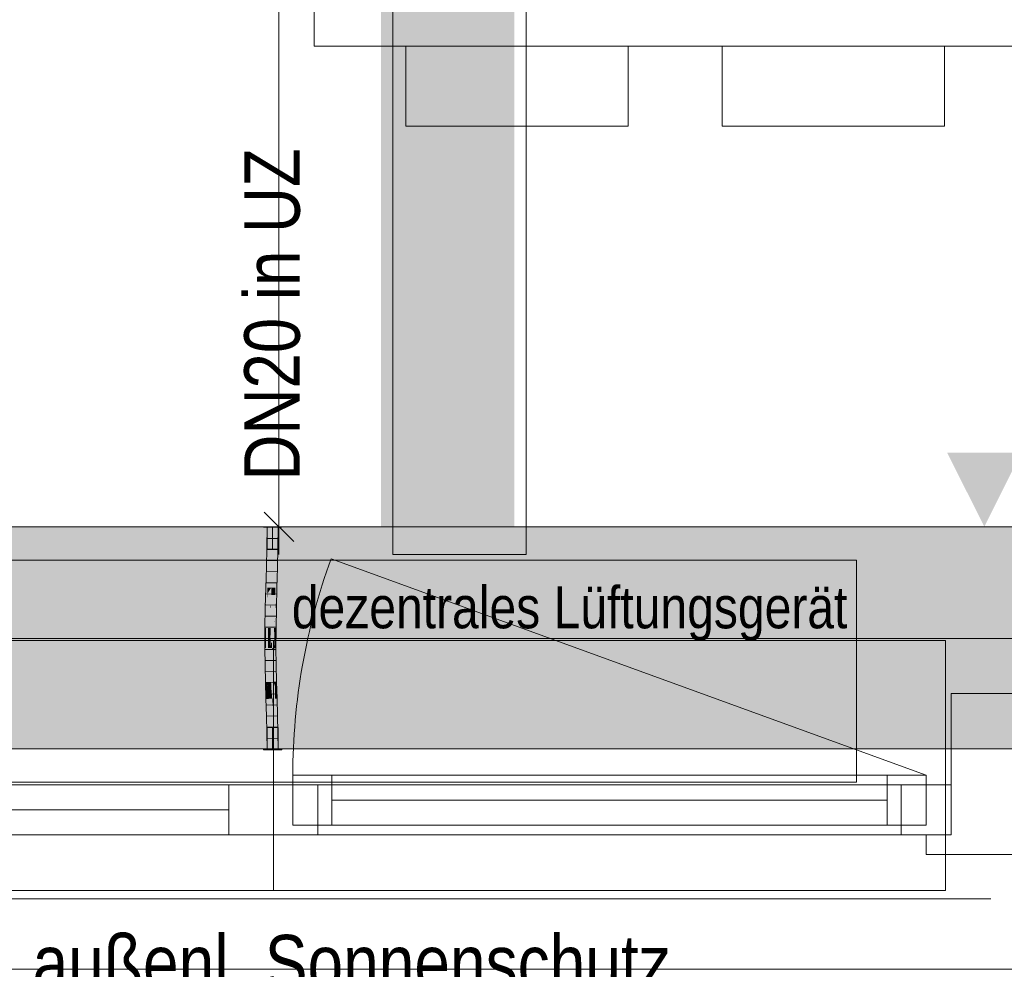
# Model space of a CAD drawing. Extents: x -620 to 3480, y 62 to 1102.
# Tile 47 of 256: x -135 to -99, y 589 to 623. Entities that reach past the tile are written whole.
import ezdxf
from ezdxf.lldxf.tags import DXFTag

# ---------------------------------------------------------------- set-up
doc = ezdxf.new("R2010")
doc.units = 0
doc.layers.get('0').update_dxf_attribs({"lineweight": 13})
for name, color, linetype, lineweight, true_color in [('00_Beschriftung UZ', 3, 'Continuous', 13, 0x00ff00), ('30 -33 Aussenwände- 7 Fassade_ Elemente', 7, 'Continuous', 9, 0x00aacc), ('30 -35 Decken- 1 Konstruktion-Träger- Stahlbeton', 7, 'grob-A06G9SLJ8I', 13, 0x33aa00), ('60- 61 allgemeine Ausstattung- 1 Möbel', 7, 'Continuous', 9, 0x00cccc), ('70 -72 Beschriftung- 1 Beschriftung allgemein', 7, 'Continuous', 9, 0xff6633), ('70 -76 Bemaßung- 2 Allgemein', 9, 'Continuous', 5, 0x808080), ('E_Leerrohr 20', 7, 'Continuous', 13, 0xcc0099), ('E_Leerrohr 20-Shading', 7, 'Continuous', 13, 0xcc0099), ('iwb_Schraffur_Unterzug', 7, 'Continuous', 5, 0xffffcc)]:
    doc.layers.add(name, color=color, linetype=linetype, lineweight=lineweight, true_color=true_color)
for name, color, linetype, lineweight in [('30 -35 Decken- 1 Konstruktion-Träger- Stahl Hohlprofil', 7, 'grob-A06G9SLJ8I', 9), ('70 -71 Achsen- 1 Gebäudeachsen', 7, 'STRICHPUNKT2-A06G9SLK8I', 18), ('Detailelementbeschriftung', 7, 'Continuous', 9)]:
    doc.layers.add(name, color=color, linetype=linetype, lineweight=lineweight)
doc.styles.get("Standard").update_dxf_attribs({"font": 'ARIALN.TTF'})
tags = doc.linetypes.add('grob-A06G9SLJ8I', pattern=[14, 3, -8, 3]).pattern_tags.tags
tags[8:9] = [DXFTag(74, 4), DXFTag(75, 0), DXFTag(340, '0'), DXFTag(46, 0.0), DXFTag(50, 0.0), DXFTag(44, 0.0), DXFTag(45, 0.0)]
tags[6:7] = [DXFTag(74, 4), DXFTag(75, 0), DXFTag(340, '0'), DXFTag(46, 0.0), DXFTag(50, 0.0), DXFTag(44, 0.0), DXFTag(45, 0.0)]
tags[4:5] = [DXFTag(74, 4), DXFTag(75, 0), DXFTag(340, '0'), DXFTag(46, 0.0), DXFTag(50, 0.0), DXFTag(44, 0.0), DXFTag(45, 0.0)]
tags = doc.linetypes.add('STRICHPUNKT2', pattern=[12.7, 6.35, -3.175, 0, -3.175]).pattern_tags.tags
tags[10:11] = [DXFTag(74, 4), DXFTag(75, 0), DXFTag(340, '0'), DXFTag(46, 0.0), DXFTag(50, 0.0), DXFTag(44, 0.0), DXFTag(45, 0.0)]
tags[8:9] = [DXFTag(74, 4), DXFTag(75, 0), DXFTag(340, '0'), DXFTag(46, 0.0), DXFTag(50, 0.0), DXFTag(44, 0.0), DXFTag(45, 0.0)]
tags[6:7] = [DXFTag(74, 4), DXFTag(75, 0), DXFTag(340, '0'), DXFTag(46, 0.0), DXFTag(50, 0.0), DXFTag(44, 0.0), DXFTag(45, 0.0)]
tags[4:5] = [DXFTag(74, 4), DXFTag(75, 0), DXFTag(340, '0'), DXFTag(46, 0.0), DXFTag(50, 0.0), DXFTag(44, 0.0), DXFTag(45, 0.0)]
tags = doc.linetypes.add('STRICHPUNKT2-A06G9SLK8I', pattern=[12.7, 6.35, -3.175, 0, -3.175]).pattern_tags.tags
tags[10:11] = [DXFTag(74, 4), DXFTag(75, 0), DXFTag(340, '0'), DXFTag(46, 0.0), DXFTag(50, 0.0), DXFTag(44, 0.0), DXFTag(45, 0.0)]
tags[8:9] = [DXFTag(74, 4), DXFTag(75, 0), DXFTag(340, '0'), DXFTag(46, 0.0), DXFTag(50, 0.0), DXFTag(44, 0.0), DXFTag(45, 0.0)]
tags[6:7] = [DXFTag(74, 4), DXFTag(75, 0), DXFTag(340, '0'), DXFTag(46, 0.0), DXFTag(50, 0.0), DXFTag(44, 0.0), DXFTag(45, 0.0)]
tags[4:5] = [DXFTag(74, 4), DXFTag(75, 0), DXFTag(340, '0'), DXFTag(46, 0.0), DXFTag(50, 0.0), DXFTag(44, 0.0), DXFTag(45, 0.0)]

# ---------------------------------------------------------------- blocks, each defined once
blk = doc.blocks.new('Shading-A06G9SJ98I', base_point=(-125.595, 601.98))
at = {"layer": 'E_Leerrohr 20-Shading', "color": 223, "true_color": 0xc67fb4}
for points in [[(-125.876, 604.884), (-125.934, 604.884), (-125.882, 604.161), (-125.941, 604.162)], [(-125.534, 604.884), (-125.593, 604.884), (-125.545, 604.156), (-125.599, 604.157)], [(-125.541, 604.156), (-125.534, 604.884), (-125.545, 604.156)], [(-125.882, 604.161), (-125.941, 604.162), (-125.899, 603.437), (-125.956, 603.439)], [(-125.897, 603.437), (-125.882, 604.161), (-125.899, 603.437)], [(-125.587, 604.156), (-125.599, 604.157), (-125.607, 603.43), (-125.615, 603.43)], [(-125.571, 603.429), (-125.545, 604.156), (-125.607, 603.43), (-125.587, 604.156)], [(-125.556, 603.429), (-125.541, 604.156), (-125.571, 603.429), (-125.545, 604.156)], [(-125.899, 603.437), (-125.956, 603.439), (-125.922, 602.713), (-125.976, 602.714)], [(-125.922, 602.713), (-125.918, 602.713), (-125.899, 603.437), (-125.897, 603.437)], [(-125.918, 602.713), (-125.917, 602.713), (-125.897, 603.437)], [(-125.607, 603.43), (-125.615, 603.43), (-125.632, 602.705), (-125.634, 602.705)], [(-125.632, 602.705), (-125.621, 602.705), (-125.607, 603.43), (-125.595, 603.43)], [(-125.621, 602.705), (-125.605, 602.704), (-125.595, 603.43), (-125.571, 603.429)], [(-125.576, 602.704), (-125.556, 603.429), (-125.605, 602.704), (-125.571, 603.429)], [(-125.995, 601.989), (-125.93, 602.438), (-125.976, 602.714), (-125.922, 602.713)], [(-125.945, 601.988), (-125.94, 602.118), (-125.995, 601.989), (-125.93, 602.438)], [(-125.936, 601.987), (-125.923, 602.487), (-125.945, 601.988)], [(-125.93, 602.438), (-125.94, 602.118), (-125.924, 602.477), (-125.926, 602.423)], [(-125.922, 602.713), (-125.93, 602.438), (-125.918, 602.713), (-125.924, 602.477)], [(-125.926, 602.423), (-125.923, 602.487), (-125.924, 602.477)], [(-125.924, 602.477), (-125.923, 602.487), (-125.918, 602.713), (-125.917, 602.713)], [(-125.653, 601.981), (-125.646, 601.981), (-125.641, 602.444), (-125.639, 602.183)], [(-125.641, 602.444), (-125.639, 602.183), (-125.632, 602.705), (-125.621, 602.705)], [(-125.632, 602.705), (-125.634, 602.705), (-125.641, 602.444)], [(-125.639, 602.183), (-125.637, 601.981), (-125.621, 602.705), (-125.605, 602.704)], [(-125.595, 601.98), (-125.576, 602.704), (-125.637, 601.981), (-125.605, 602.704)], [(-125.646, 601.981), (-125.637, 601.981), (-125.639, 602.183)], [(-125.945, 601.988), (-125.995, 601.989), (-125.969, 601.261), (-126.008, 601.262)], [(-125.95, 601.261), (-125.936, 601.987), (-125.969, 601.261), (-125.945, 601.988)], [(-125.664, 601.258), (-125.646, 601.981), (-125.667, 601.258), (-125.651, 601.981)], [(-125.651, 601.981), (-125.653, 601.981), (-125.667, 601.258)], [(-125.661, 601.258), (-125.637, 601.981), (-125.664, 601.258), (-125.646, 601.981)], [(-125.659, 601.258), (-125.637, 601.981), (-125.65, 601.586)], [(-125.659, 601.258), (-125.608, 601.257), (-125.637, 601.981), (-125.595, 601.98)], [(-125.661, 601.258), (-125.659, 601.258), (-125.65, 601.586)], [(-125.971, 600.9), (-125.969, 601.261), (-126.01, 600.901), (-126.008, 601.262)], [(-125.953, 600.534), (-125.95, 601.261), (-125.974, 600.534), (-125.969, 601.261)], [(-125.668, 600.895), (-125.667, 600.895), (-125.667, 601.258), (-125.664, 601.258)], [(-125.667, 600.895), (-125.663, 600.895), (-125.664, 601.258), (-125.661, 601.258)], [(-125.663, 600.895), (-125.61, 600.894), (-125.659, 601.258), (-125.608, 601.257)], [(-125.663, 600.895), (-125.659, 601.258), (-125.663, 600.968)], [(-125.659, 601.258), (-125.661, 601.258), (-125.663, 600.968)], [(-125.974, 600.534), (-125.971, 600.9), (-126.011, 600.534), (-126.01, 600.901)], [(-125.67, 600.535), (-125.668, 600.895), (-125.669, 600.732)], [(-125.67, 600.535), (-125.666, 600.535), (-125.668, 600.895), (-125.663, 600.895)], [(-125.668, 600.895), (-125.668, 600.895), (-125.669, 600.732)], [(-125.666, 600.535), (-125.611, 600.535), (-125.663, 600.895), (-125.61, 600.894)], [(-125.974, 600.534), (-126.011, 600.534), (-125.961, 599.923), (-126.004, 599.923)], [(-125.945, 599.924), (-125.953, 600.534), (-125.961, 599.923), (-125.974, 600.534)], [(-125.653, 599.929), (-125.666, 600.535), (-125.662, 599.929), (-125.668, 600.535)], [(-125.604, 599.93), (-125.611, 600.535), (-125.653, 599.929), (-125.666, 600.535)], [(-125.961, 599.923), (-126.004, 599.923), (-125.935, 599.314), (-125.989, 599.312)], [(-125.93, 599.314), (-125.945, 599.924), (-125.935, 599.314), (-125.961, 599.923)], [(-125.653, 599.929), (-125.662, 599.929), (-125.627, 599.322), (-125.647, 599.322)], [(-125.589, 599.323), (-125.604, 599.93), (-125.627, 599.322), (-125.653, 599.929)], [(-125.989, 599.312), (-125.967, 599.145), (-125.935, 599.314), (-125.927, 599.145)], [(-125.967, 599.145), (-125.989, 599.312), (-125.984, 599.145)], [(-125.923, 599.076), (-125.93, 599.314), (-125.935, 599.314)], [(-125.618, 599.148), (-125.627, 599.322), (-125.642, 599.147), (-125.647, 599.322)], [(-125.584, 599.148), (-125.589, 599.323), (-125.618, 599.148), (-125.627, 599.322)], [(-125.971, 598.703), (-125.912, 598.705), (-125.984, 599.145), (-125.967, 599.145)], [(-125.967, 599.145), (-125.912, 598.705), (-125.927, 599.145), (-125.923, 599.076)], [(-125.596, 598.714), (-125.618, 599.148), (-125.629, 598.713), (-125.642, 599.147)], [(-125.596, 598.714), (-125.571, 598.715), (-125.618, 599.148), (-125.584, 599.148)], [(-125.912, 598.705), (-125.971, 598.703), (-125.894, 598.097), (-125.953, 598.096)], [(-125.596, 598.714), (-125.629, 598.713), (-125.566, 598.105), (-125.612, 598.104)], [(-125.553, 598.106), (-125.571, 598.715), (-125.566, 598.105), (-125.596, 598.714)], [(-125.894, 598.097), (-125.953, 598.096), (-125.882, 597.49), (-125.94, 597.489)], [(-125.881, 597.49), (-125.894, 598.097), (-125.882, 597.49), (-125.894, 598.097)], [(-125.566, 598.105), (-125.612, 598.104), (-125.543, 597.495), (-125.598, 597.494)], [(-125.54, 597.495), (-125.553, 598.106), (-125.543, 597.495), (-125.566, 598.105)], [(-125.882, 597.49), (-125.94, 597.489), (-125.88, 596.884), (-125.934, 596.884)], [(-125.876, 596.884), (-125.881, 597.49), (-125.88, 596.884), (-125.882, 597.49)], [(-125.534, 596.884), (-125.543, 597.495), (-125.593, 596.884), (-125.598, 597.494)], [(-125.534, 596.884), (-125.54, 597.495), (-125.543, 597.495)]]:
    blk.add_solid(points, dxfattribs=at)
at = {"layer": 'E_Leerrohr 20-Shading', "color": 231, "true_color": 0xe17fc9}
for points in [[(-125.769, 604.884), (-125.876, 604.884), (-125.769, 604.159), (-125.882, 604.161)], [(-125.741, 604.159), (-125.734, 604.884), (-125.769, 604.159), (-125.769, 604.884)], [(-125.734, 604.884), (-125.741, 604.159), (-125.736, 604.159)], [(-125.736, 604.159), (-125.73, 604.159), (-125.734, 604.884)], [(-125.73, 604.159), (-125.599, 604.157), (-125.734, 604.884), (-125.593, 604.884)], [(-125.837, 604.16), (-125.882, 604.161), (-125.834, 603.436), (-125.897, 603.437)], [(-125.774, 603.434), (-125.769, 604.159), (-125.834, 603.436), (-125.837, 604.16)], [(-125.756, 603.434), (-125.741, 604.159), (-125.774, 603.434), (-125.769, 604.159)], [(-125.741, 604.159), (-125.756, 603.434), (-125.751, 603.434)], [(-125.741, 603.433), (-125.736, 604.159), (-125.751, 603.434), (-125.741, 604.159)], [(-125.741, 603.433), (-125.719, 603.433), (-125.736, 604.159), (-125.73, 604.159)], [(-125.719, 603.433), (-125.615, 603.43), (-125.73, 604.159), (-125.599, 604.157)], [(-125.834, 603.436), (-125.897, 603.437), (-125.833, 602.711), (-125.917, 602.713)], [(-125.833, 602.711), (-125.789, 602.709), (-125.834, 603.436), (-125.777, 603.434)], [(-125.789, 602.709), (-125.78, 602.709), (-125.777, 603.434), (-125.774, 603.434)], [(-125.776, 602.709), (-125.756, 603.434), (-125.78, 602.709), (-125.774, 603.434)], [(-125.751, 603.434), (-125.756, 603.434), (-125.764, 602.709), (-125.776, 602.709)], [(-125.746, 602.708), (-125.741, 603.433), (-125.764, 602.709), (-125.751, 603.434)], [(-125.746, 602.708), (-125.705, 602.707), (-125.741, 603.433), (-125.719, 603.433)], [(-125.705, 602.707), (-125.634, 602.705), (-125.719, 603.433), (-125.615, 603.43)], [(-125.923, 602.487), (-125.936, 601.987), (-125.914, 601.987)], [(-125.917, 602.713), (-125.923, 602.487), (-125.833, 602.711), (-125.833, 602.628)], [(-125.833, 602.628), (-125.923, 602.487), (-125.832, 602.129)], [(-125.914, 601.987), (-125.831, 601.985), (-125.923, 602.487), (-125.832, 602.129)], [(-125.833, 602.711), (-125.833, 602.628), (-125.789, 602.709), (-125.789, 602.695)], [(-125.789, 602.695), (-125.833, 602.628), (-125.8, 602.003), (-125.832, 602.129)], [(-125.795, 601.984), (-125.78, 602.709), (-125.8, 602.003), (-125.789, 602.695)], [(-125.78, 602.709), (-125.795, 601.984), (-125.783, 602.445)], [(-125.783, 602.445), (-125.795, 601.984), (-125.78, 602.445), (-125.791, 601.984)], [(-125.791, 601.984), (-125.777, 601.984), (-125.78, 602.445), (-125.769, 602.445)], [(-125.789, 602.695), (-125.78, 602.709), (-125.789, 602.709)], [(-125.783, 602.445), (-125.776, 602.709), (-125.78, 602.709)], [(-125.783, 602.445), (-125.769, 602.445), (-125.776, 602.709), (-125.764, 602.709)], [(-125.777, 601.984), (-125.752, 601.983), (-125.769, 602.445), (-125.749, 602.445)], [(-125.769, 602.445), (-125.749, 602.445), (-125.764, 602.709), (-125.746, 602.708)], [(-125.749, 602.445), (-125.752, 601.983), (-125.7, 602.444), (-125.692, 601.982)], [(-125.746, 602.708), (-125.749, 602.445), (-125.705, 602.707), (-125.7, 602.444)], [(-125.705, 602.707), (-125.7, 602.444), (-125.634, 602.705), (-125.641, 602.444)], [(-125.7, 602.444), (-125.692, 601.982), (-125.641, 602.444), (-125.653, 601.981)], [(-125.832, 602.129), (-125.831, 601.985), (-125.8, 602.003), (-125.8, 601.984)], [(-125.914, 601.987), (-125.936, 601.987), (-125.904, 601.261), (-125.95, 601.261)], [(-125.904, 601.261), (-125.827, 601.26), (-125.914, 601.987), (-125.831, 601.985)], [(-125.831, 601.985), (-125.827, 601.26), (-125.8, 601.984), (-125.808, 601.259)], [(-125.808, 601.259), (-125.795, 601.984), (-125.8, 601.984)], [(-125.791, 601.984), (-125.795, 601.984), (-125.805, 601.259), (-125.808, 601.259)], [(-125.787, 601.259), (-125.777, 601.984), (-125.805, 601.259), (-125.791, 601.984)], [(-125.8, 601.984), (-125.795, 601.984), (-125.8, 602.003)], [(-125.756, 601.259), (-125.752, 601.983), (-125.787, 601.259), (-125.777, 601.984)], [(-125.756, 601.259), (-125.682, 601.258), (-125.752, 601.983), (-125.692, 601.982)], [(-125.692, 601.982), (-125.682, 601.258), (-125.654, 601.981), (-125.675, 601.258)], [(-125.675, 601.258), (-125.667, 601.258), (-125.654, 601.981), (-125.653, 601.981)], [(-125.904, 601.261), (-125.95, 601.261), (-125.902, 600.534), (-125.953, 600.534)], [(-125.904, 601.261), (-125.903, 600.899), (-125.827, 601.26), (-125.823, 600.898)], [(-125.827, 601.26), (-125.823, 600.898), (-125.808, 601.259), (-125.81, 600.898)], [(-125.792, 600.535), (-125.787, 601.259), (-125.81, 600.898), (-125.805, 601.259)], [(-125.805, 601.259), (-125.808, 601.259), (-125.81, 600.898)], [(-125.757, 600.732), (-125.756, 601.259), (-125.79, 600.731), (-125.787, 601.259)], [(-125.756, 601.259), (-125.757, 600.535), (-125.68, 600.639), (-125.683, 600.535)], [(-125.756, 601.259), (-125.68, 600.639), (-125.682, 601.258)], [(-125.675, 601.258), (-125.682, 601.258), (-125.678, 601.154)], [(-125.678, 601.154), (-125.682, 601.258), (-125.682, 601.052)], [(-125.668, 600.895), (-125.678, 601.154), (-125.68, 600.535), (-125.682, 601.052)], [(-125.667, 601.258), (-125.675, 601.258), (-125.668, 600.895), (-125.678, 601.154)], [(-125.903, 600.899), (-125.902, 600.534), (-125.823, 600.898), (-125.818, 600.535)], [(-125.819, 600.898), (-125.823, 600.898), (-125.815, 600.535), (-125.818, 600.535)], [(-125.81, 600.898), (-125.819, 600.898), (-125.811, 600.535), (-125.815, 600.535)], [(-125.792, 600.535), (-125.81, 600.898), (-125.811, 600.535)], [(-125.792, 600.535), (-125.757, 600.535), (-125.79, 600.731), (-125.757, 600.732)], [(-125.683, 600.535), (-125.68, 600.535), (-125.68, 600.639)], [(-125.668, 600.895), (-125.68, 600.535), (-125.677, 600.535)], [(-125.672, 600.732), (-125.677, 600.535), (-125.669, 600.732), (-125.67, 600.535)], [(-125.668, 600.895), (-125.672, 600.732), (-125.669, 600.732)], [(-125.902, 600.534), (-125.953, 600.534), (-125.907, 599.924), (-125.945, 599.924)], [(-125.907, 599.924), (-125.805, 599.926), (-125.902, 600.534), (-125.818, 600.535)], [(-125.818, 600.535), (-125.805, 599.926), (-125.815, 600.535), (-125.804, 599.926)], [(-125.804, 599.926), (-125.811, 600.535), (-125.815, 600.535)], [(-125.792, 600.535), (-125.811, 600.535), (-125.79, 599.927), (-125.804, 599.926)], [(-125.755, 599.927), (-125.757, 600.535), (-125.79, 599.927), (-125.792, 600.535)], [(-125.683, 600.535), (-125.757, 600.535), (-125.686, 600.407)], [(-125.686, 600.407), (-125.757, 600.535), (-125.698, 599.928), (-125.755, 599.927)], [(-125.681, 600.399), (-125.686, 600.407), (-125.694, 599.928), (-125.698, 599.928)], [(-125.694, 599.928), (-125.685, 599.928), (-125.681, 600.399)], [(-125.68, 600.535), (-125.683, 600.535), (-125.681, 600.399), (-125.686, 600.407)], [(-125.67, 600.535), (-125.681, 600.399), (-125.675, 599.929), (-125.685, 599.928)], [(-125.68, 600.535), (-125.681, 600.399), (-125.677, 600.535)], [(-125.681, 600.399), (-125.67, 600.535), (-125.677, 600.535)], [(-125.67, 600.535), (-125.675, 599.929), (-125.662, 599.929)], [(-125.907, 599.924), (-125.945, 599.924), (-125.918, 599.314), (-125.93, 599.314)], [(-125.918, 599.314), (-125.789, 599.318), (-125.907, 599.924), (-125.805, 599.926)], [(-125.789, 599.318), (-125.804, 599.926), (-125.805, 599.926)], [(-125.79, 599.927), (-125.804, 599.926), (-125.785, 599.318), (-125.789, 599.318)], [(-125.75, 599.319), (-125.755, 599.927), (-125.785, 599.318), (-125.79, 599.927)], [(-125.755, 599.927), (-125.75, 599.319), (-125.694, 599.928), (-125.713, 599.32)], [(-125.713, 599.32), (-125.696, 599.32), (-125.694, 599.928), (-125.685, 599.928)], [(-125.685, 599.928), (-125.696, 599.32), (-125.675, 599.929), (-125.681, 599.321)], [(-125.681, 599.321), (-125.647, 599.322), (-125.675, 599.929), (-125.662, 599.929)], [(-125.918, 599.314), (-125.93, 599.314), (-125.923, 599.076)], [(-125.784, 599.147), (-125.789, 599.318), (-125.922, 599.145), (-125.918, 599.314)], [(-125.785, 599.318), (-125.789, 599.318), (-125.784, 599.147)], [(-125.745, 598.71), (-125.75, 599.319), (-125.784, 599.147), (-125.785, 599.318)], [(-125.75, 599.319), (-125.745, 598.71), (-125.713, 599.32), (-125.733, 598.71)], [(-125.733, 598.71), (-125.709, 598.711), (-125.713, 599.32), (-125.696, 599.32)], [(-125.682, 599.274), (-125.696, 599.32), (-125.688, 598.712), (-125.709, 598.711)], [(-125.681, 599.321), (-125.696, 599.32), (-125.682, 599.274)], [(-125.642, 599.147), (-125.682, 599.274), (-125.649, 598.713), (-125.688, 598.712)], [(-125.647, 599.322), (-125.681, 599.321), (-125.642, 599.147), (-125.682, 599.274)], [(-125.923, 599.076), (-125.771, 598.709), (-125.922, 599.145), (-125.784, 599.147)], [(-125.771, 598.709), (-125.923, 599.076), (-125.912, 598.705)], [(-125.745, 598.71), (-125.784, 599.147), (-125.771, 598.709)], [(-125.649, 598.713), (-125.629, 598.713), (-125.642, 599.147)], [(-125.771, 598.709), (-125.912, 598.705), (-125.753, 598.101), (-125.894, 598.097)], [(-125.745, 598.71), (-125.771, 598.709), (-125.74, 598.101), (-125.753, 598.101)], [(-125.745, 598.71), (-125.742, 598.399), (-125.733, 598.71)], [(-125.742, 598.399), (-125.709, 598.711), (-125.733, 598.71)], [(-125.742, 598.399), (-125.74, 598.101), (-125.709, 598.711), (-125.721, 598.102)], [(-125.688, 598.712), (-125.709, 598.711), (-125.695, 598.102), (-125.721, 598.102)], [(-125.649, 598.713), (-125.688, 598.712), (-125.659, 598.103), (-125.695, 598.102)], [(-125.659, 598.103), (-125.612, 598.104), (-125.649, 598.713), (-125.629, 598.713)], [(-125.885, 598.097), (-125.894, 598.097), (-125.881, 597.49)], [(-125.74, 597.492), (-125.753, 598.101), (-125.881, 597.49), (-125.885, 598.097)], [(-125.74, 598.101), (-125.753, 598.101), (-125.736, 597.492), (-125.74, 597.492)], [(-125.736, 597.492), (-125.731, 597.492), (-125.74, 598.101), (-125.721, 598.102)], [(-125.721, 598.102), (-125.731, 597.492), (-125.659, 598.103), (-125.668, 597.493)], [(-125.668, 597.493), (-125.598, 597.494), (-125.659, 598.103), (-125.612, 598.104)], [(-125.74, 597.492), (-125.881, 597.49), (-125.734, 596.884), (-125.876, 596.884)], [(-125.736, 597.492), (-125.74, 597.492), (-125.734, 596.884)], [(-125.734, 596.884), (-125.731, 597.492), (-125.736, 597.492)], [(-125.731, 597.492), (-125.734, 596.884), (-125.668, 597.493), (-125.676, 596.884)], [(-125.676, 596.884), (-125.593, 596.884), (-125.668, 597.493), (-125.598, 597.494)]]:
    blk.add_solid(points, dxfattribs=at)
blk = doc.blocks.new('Shading-A06G9SJB8I', base_point=(-125.534, 597.672))
at = {"layer": 'E_Leerrohr 20-Shading', "color": 213, "true_color": 0xd67fc0}
for points in [[(-125.734, 597.672), (-125.934, 597.672), (-125.734, 596.884), (-125.934, 596.884)], [(-125.534, 597.672), (-125.734, 597.672), (-125.534, 596.884), (-125.734, 596.884)], [(-125.734, 596.884), (-126.064, 596.884), (-125.734, 596.872), (-126.064, 596.872)], [(-125.404, 596.884), (-125.734, 596.884), (-125.404, 596.872), (-125.734, 596.872)]]:
    blk.add_solid(points, dxfattribs=at)
blk = doc.blocks.new('Shading-A06G9SJD8I', base_point=(-125.734, 604.096))
at = {"layer": 'E_Leerrohr 20-Shading', "color": 213, "true_color": 0xd67fc0}
for points in [[(-126.064, 604.884), (-125.734, 604.884), (-126.064, 604.896), (-125.734, 604.896)], [(-125.934, 604.096), (-125.734, 604.096), (-125.934, 604.884), (-125.734, 604.884)], [(-125.734, 604.884), (-125.404, 604.884), (-125.734, 604.896), (-125.404, 604.896)], [(-125.734, 604.096), (-125.534, 604.096), (-125.734, 604.884), (-125.534, 604.884)]]:
    blk.add_solid(points, dxfattribs=at)
blk = doc.blocks.new('Referenz-A06G9SLM8I')
at = {"layer": '00_Beschriftung UZ', "color": 0, "lineweight": -2}
for points in [[(-98.772, 607.575), (-100.104, 604.904), (-101.443, 607.573)], [(-101.436, 602.234), (-100.104, 604.904), (-98.766, 602.235)]]:
    blk.add_solid(points, dxfattribs=at)
at = {"layer": '30 -33 Aussenwände- 7 Fassade_ Elemente', "color": 0, "linetype": 'Continuous', "lineweight": -2, "ltscale": 0.13}
for p, q in [((3.496, 604.904), (-152.504, 604.904)), ((-101.304, 598.904), (-101.304, 593.804)), ((-98.904, 598.904), (-101.304, 598.904)), ((-125.004, 594.154), (-125.004, 595.954)), ((-125.004, 595.954), (-102.204, 595.954)), ((-125.004, 595.954), (-123.604, 595.954)), ((-125.004, 594.154), (-125.004, 595.954)), ((-123.604, 595.954), (-123.604, 594.154)), ((-103.604, 595.954), (-102.204, 595.954)), ((-103.604, 594.154), (-103.604, 595.954)), ((-102.204, 595.954), (-102.204, 594.154)), ((-102.204, 595.954), (-102.204, 594.154)), ((-150.104, 595.604), (-125.704, 595.604)), ((-127.304, 593.804), (-127.304, 595.604)), ((-127.304, 595.604), (-125.704, 595.604)), ((-125.704, 593.804), (-125.704, 595.604)), ((-125.704, 595.604), (-101.304, 595.604)), ((-125.704, 595.604), (-124.104, 595.604)), ((-125.704, 593.804), (-125.704, 595.604)), ((-124.104, 595.604), (-124.104, 593.804)), ((-103.104, 593.804), (-103.104, 595.604)), ((-103.104, 595.604), (-101.304, 595.604)), ((-101.304, 595.604), (-101.304, 593.804)), ((-101.304, 595.604), (-101.304, 593.804)), ((-123.604, 595.054), (-103.604, 595.054)), ((-127.304, 594.704), (-148.304, 594.704)), ((-123.604, 594.154), (-125.004, 594.154)), ((-102.204, 594.154), (-125.004, 594.154)), ((-102.204, 594.154), (-103.604, 594.154)), ((-125.704, 593.804), (-150.104, 593.804)), ((-125.704, 593.804), (-127.304, 593.804)), ((-101.304, 593.804), (-125.704, 593.804)), ((-124.104, 593.804), (-125.704, 593.804)), ((-101.304, 593.804), (-103.104, 593.804)), ((-101.304, 593.804), (-102.204, 593.804)), ((-102.204, 593.804), (-102.204, 593.104)), ((-102.204, 593.104), (-98.004, 593.104)), ((-155.604, 588.964), (6.596, 588.964))]:
    blk.add_line(p, q, dxfattribs=at)
at = {"layer": '30 -33 Aussenwände- 7 Fassade_ Elemente', "color": 0, "linetype": 'grob-A06G9SLJ8I', "lineweight": -2, "ltscale": 0.13}
for p, q in [((-146.704, 603.704), (-104.704, 603.704)), ((-102.204, 595.954), (-123.629, 603.752)), ((-104.704, 603.704), (-104.704, 595.704)), ((-104.704, 595.704), (-146.704, 595.704))]:
    blk.add_line(p, q, dxfattribs=at)
at = {"layer": '30 -33 Aussenwände- 7 Fassade_ Elemente', "color": 0, "lineweight": -2}
for p, q in [((-125.704, 600.804), (-149.904, 600.804)), ((-101.504, 600.804), (-125.704, 600.804)), ((-125.704, 600.804), (-125.704, 595.604)), ((-101.504, 595.604), (-101.504, 600.804)), ((-125.004, 595.954), (-125.004, 594.154)), ((-125.004, 595.954), (-123.604, 595.954)), ((-123.604, 595.954), (-103.604, 595.954)), ((-123.604, 594.154), (-123.604, 595.954)), ((-103.604, 594.154), (-103.604, 595.954)), ((-103.604, 595.954), (-102.204, 595.954)), ((-102.204, 595.954), (-102.204, 594.154)), ((-148.304, 595.604), (-127.304, 595.604)), ((-127.304, 593.804), (-127.304, 595.604)), ((-127.304, 595.604), (-125.704, 595.604)), ((-124.104, 595.604), (-125.704, 595.604)), ((-125.704, 595.604), (-125.704, 593.804)), ((-124.104, 593.804), (-124.104, 595.604)), ((-103.104, 595.604), (-101.504, 595.604)), ((-103.104, 593.804), (-103.104, 595.604)), ((-101.504, 595.604), (-101.504, 593.804)), ((-103.604, 595.054), (-123.604, 595.054)), ((-148.304, 594.704), (-127.304, 594.704)), ((-123.604, 594.154), (-125.004, 594.154)), ((-103.604, 594.154), (-123.604, 594.154)), ((-102.204, 594.154), (-103.604, 594.154)), ((-127.304, 593.804), (-148.304, 593.804)), ((-125.704, 593.804), (-127.304, 593.804)), ((-125.704, 593.804), (-124.104, 593.804)), ((-125.704, 593.804), (-125.704, 591.804)), ((-103.104, 593.804), (-124.104, 593.804)), ((-101.504, 593.804), (-103.104, 593.804)), ((-101.504, 593.804), (-101.504, 591.804)), ((-125.704, 591.804), (-149.904, 591.804)), ((-101.504, 591.804), (-125.704, 591.804))]:
    blk.add_line(p, q, dxfattribs=at)
at = {"layer": '30 -33 Aussenwände- 7 Fassade_ Elemente', "color": 0, "linetype": 'grob-A06G9SLJ8I', "lineweight": -2, "ltscale": 0.13}
blk.add_ellipse((-102.204, 595.954), major_axis=(-21.425, 7.798), ratio=1, start_param=0, end_param=0.349066, dxfattribs=at)
at = {"layer": '30 -35 Decken- 1 Konstruktion-Träger- Stahl Hohlprofil', "color": 0, "linetype": 'grob-A06G9SLJ8I', "lineweight": -2, "ltscale": 0.13}
for p, q in [((-121.404, 603.904), (-121.404, 762.904)), ((-116.604, 762.904), (-116.604, 603.904)), ((-116.604, 603.904), (-121.404, 603.904))]:
    blk.add_line(p, q, dxfattribs=at)
at = {"layer": '30 -35 Decken- 1 Konstruktion-Träger- Stahlbeton', "color": 0, "lineweight": -2}
for p, q in [((-483.004, 604.904), (3.996, 604.904)), ((-483.004, 596.904), (3.996, 596.904))]:
    blk.add_line(p, q, dxfattribs=at)
at = {"layer": '60- 61 allgemeine Ausstattung- 1 Möbel', "color": 0, "linetype": 'Continuous', "lineweight": -2, "ltscale": 0.13}
for p, q in [((-124.237, 622.211), (-124.237, 635.811)), ((-98.237, 622.211), (-124.237, 622.211)), ((-120.931, 619.33), (-120.931, 622.211)), ((-120.931, 622.211), (-112.931, 622.211)), ((-112.931, 622.211), (-112.931, 619.33)), ((-109.542, 619.33), (-109.542, 622.211)), ((-109.542, 622.211), (-101.542, 622.211)), ((-101.542, 622.211), (-101.542, 619.33)), ((-112.931, 619.33), (-120.931, 619.33)), ((-101.542, 619.33), (-109.542, 619.33))]:
    blk.add_line(p, q, dxfattribs=at)
at = {"layer": '70 -71 Achsen- 1 Gebäudeachsen', "color": 0, "linetype": 'STRICHPUNKT2-A06G9SLK8I', "lineweight": -2, "ltscale": 0.13}
blk.add_line((-554.534, 600.884), (92.907, 600.884), dxfattribs=at)
at = {"layer": '70 -72 Beschriftung- 1 Beschriftung allgemein', "color": 0, "linetype": 'Continuous', "lineweight": -2, "ltscale": 0.13}
blk.add_line((-146.867, 591.502), (-99.867, 591.502), dxfattribs=at)
at = {"layer": '70 -76 Bemaßung- 2 Allgemein', "color": 0, "linetype": 'Continuous', "lineweight": -2, "ltscale": 0.13}
for p, q in [((-125.504, 739.844), (-125.504, 605.965)), ((-125.504, 603.904), (-125.504, 605.965)), ((-124.974, 604.374), (-126.035, 605.435)), ((-123.004, 604.904), (-126.504, 604.904))]:
    blk.add_line(p, q, dxfattribs=at)
at = {"layer": '30 -33 Aussenwände- 7 Fassade_ Elemente', "color": 0, "linetype": 'Continuous', "lineweight": -2, "ltscale": 0.13, "insert": (-125.041, 602.757), "char_height": 1.51033, "attachment_point": 1}
blk.add_mtext('{\\fArial Narrow;dezentrales Lüftungsgerät}', dxfattribs=at)
at = {"layer": '70 -72 Beschriftung- 1 Beschriftung allgemein', "color": 0, "linetype": 'Continuous', "lineweight": -2, "ltscale": 0.13, "char_height": 2.01377, "attachment_point": 1}
for s, insert in [('{\\fArial Narrow;außenl.}', (-134.375, 590.203)), ('{\\fArial Narrow;Sonnenschutz}', (-126.015, 590.203))]:
    blk.add_mtext(s, dxfattribs=dict(at, insert=insert))
blk = doc.blocks.new('Referenz-A06G9SLO8I')
at = {"layer": 'iwb_Schraffur_Unterzug', "linetype": 'Continuous', "ltscale": 0.13}
for points in [[(-121.833, 603.884), (-121.833, 762.884), (-117.033, 603.884), (-117.033, 762.884)], [(-554.534, 604.884), (3.967, 604.884), (3.967, 596.884)], [(-554.534, 604.884), (3.967, 596.884), (-554.534, 599.149)], [(-554.534, 599.149), (3.967, 596.884), (-554.534, 596.884)]]:
    blk.add_solid(points, dxfattribs=at)
blk = doc.blocks.new('Enddeckel-A06G9SSA8I')
at = {"color": 0, "linetype": 'ByBlock', "lineweight": -2, "ltscale": 0.13}
for p, q in [((-125.934, 597.672), (-125.934, 596.884)), ((-125.817, 597.672), (-125.934, 597.672)), ((-125.652, 597.672), (-125.817, 597.672)), ((-125.534, 597.672), (-125.652, 597.672)), ((-125.534, 596.884), (-125.534, 597.672)), ((-126.064, 596.884), (-126.064, 596.872)), ((-125.871, 596.884), (-126.064, 596.884)), ((-125.871, 596.872), (-126.064, 596.872)), ((-125.817, 596.884), (-125.934, 596.884)), ((-125.598, 596.884), (-125.871, 596.884)), ((-125.598, 596.872), (-125.871, 596.872)), ((-125.652, 596.884), (-125.817, 596.884)), ((-125.534, 596.884), (-125.652, 596.884)), ((-125.404, 596.884), (-125.598, 596.884)), ((-125.404, 596.872), (-125.598, 596.872)), ((-125.404, 596.872), (-125.404, 596.884))]:
    blk.add_line(p, q, dxfattribs=at)
at = {"color": 0, "linetype": 'STRICHPUNKT2', "lineweight": 5, "ltscale": 0.13}
blk.add_line((-125.734, 596.884), (-125.734, 597.672), dxfattribs=at)
blk = doc.blocks.new('Flexrohr-A06G9SSC8I')
at = {"color": 0, "linetype": 'ByBlock', "lineweight": -2, "ltscale": 0.13}
for p, q in [((-125.934, 604.884), (-125.941, 604.162)), ((-125.934, 604.884), (-125.534, 604.884)), ((-125.534, 604.884), (-125.541, 604.156)), ((-125.941, 604.162), (-125.956, 603.439)), ((-125.926, 604.485), (-125.55, 604.482)), ((-125.541, 604.156), (-125.556, 603.429)), ((-125.93, 604.087), (-125.554, 604.081)), ((-125.956, 603.439), (-125.976, 602.714)), ((-125.939, 603.688), (-125.563, 603.68)), ((-125.948, 603.288), (-125.572, 603.279)), ((-125.556, 603.429), (-125.576, 602.704)), ((-125.959, 602.889), (-125.583, 602.879)), ((-125.976, 602.714), (-125.995, 601.989)), ((-125.97, 602.489), (-125.594, 602.479)), ((-125.576, 602.704), (-125.595, 601.98)), ((-125.98, 602.089), (-125.604, 602.08)), ((-125.995, 601.989), (-126.008, 601.262)), ((-125.988, 601.688), (-125.612, 601.681)), ((-125.595, 601.98), (-125.608, 601.257)), ((-126.008, 601.262), (-126.011, 600.534)), ((-125.996, 601.287), (-125.62, 601.282)), ((-125.608, 601.257), (-125.611, 600.535)), ((-125.998, 600.885), (-125.622, 600.884)), ((-126.011, 600.534), (-126.004, 599.923)), ((-125.999, 600.483), (-125.623, 600.485)), ((-125.611, 600.535), (-125.604, 599.93)), ((-126.004, 599.923), (-125.989, 599.312)), ((-125.994, 600.082), (-125.618, 600.087)), ((-125.604, 599.93), (-125.589, 599.323)), ((-125.986, 599.68), (-125.61, 599.689)), ((-125.989, 599.312), (-125.971, 598.703)), ((-125.976, 599.279), (-125.6, 599.29)), ((-125.589, 599.323), (-125.571, 598.715)), ((-125.964, 598.879), (-125.588, 598.89)), ((-125.971, 598.703), (-125.953, 598.096)), ((-125.952, 598.48), (-125.576, 598.49)), ((-125.571, 598.715), (-125.553, 598.106)), ((-125.953, 598.096), (-125.94, 597.489)), ((-125.941, 598.08), (-125.565, 598.09)), ((-125.553, 598.106), (-125.54, 597.495)), ((-125.94, 597.489), (-125.934, 596.884)), ((-125.932, 597.682), (-125.556, 597.689)), ((-125.54, 597.495), (-125.534, 596.884)), ((-125.926, 597.283), (-125.55, 597.287)), ((-125.934, 596.884), (-125.534, 596.884)), ((-125.922, 596.885), (-125.546, 596.885))]:
    blk.add_line(p, q, dxfattribs=at)
blk = doc.blocks.new('Einzeiliger Text-A06G9ST48I')
at = {"color": 0, "lineweight": -2, "insert": (-126.754, 606.572), "char_height": 2, "attachment_point": 1, "rotation": 90}
blk.add_mtext('{\\fArial Narrow;DN20 in UZ}', dxfattribs=at)
blk = doc.blocks.new('Enddeckel-A06G9ST68I')
at = {"color": 0, "linetype": 'ByBlock', "lineweight": -2, "ltscale": 0.13}
for p, q in [((-126.064, 604.896), (-126.064, 604.884)), ((-126.064, 604.896), (-125.871, 604.896)), ((-126.064, 604.884), (-125.871, 604.884)), ((-125.934, 604.884), (-125.934, 604.096)), ((-125.934, 604.884), (-125.817, 604.884)), ((-125.871, 604.896), (-125.598, 604.896)), ((-125.871, 604.884), (-125.598, 604.884)), ((-125.817, 604.884), (-125.652, 604.884)), ((-125.652, 604.884), (-125.534, 604.884)), ((-125.598, 604.896), (-125.404, 604.896)), ((-125.598, 604.884), (-125.404, 604.884)), ((-125.534, 604.096), (-125.534, 604.884)), ((-125.404, 604.884), (-125.404, 604.896)), ((-125.934, 604.096), (-125.817, 604.096)), ((-125.817, 604.096), (-125.652, 604.096)), ((-125.652, 604.096), (-125.534, 604.096))]:
    blk.add_line(p, q, dxfattribs=at)
at = {"color": 0, "linetype": 'STRICHPUNKT2', "lineweight": 5, "ltscale": 0.13}
blk.add_line((-125.734, 604.884), (-125.734, 604.096), dxfattribs=at)

msp = doc.modelspace()

# ---------------------------------------------------------------- block references
at = {"color": 8, "lineweight": 13, "ltscale": 0.13, "true_color": 0x808080}
msp.add_blockref('Referenz-A06G9SLM8I', (0, 0), dxfattribs=at)
at = {"color": 8, "lineweight": 25, "ltscale": 0.25, "true_color": 0x808080}
msp.add_blockref('Referenz-A06G9SLO8I', (0, 0), dxfattribs=at)
at = {"layer": 'Detailelementbeschriftung', "ltscale": 0.13}
msp.add_blockref('Einzeiliger Text-A06G9ST48I', (0, 0), dxfattribs=at)
at = {"layer": 'E_Leerrohr 20'}
for name, p in [('Shading-A06G9SJD8I', (-125.734, 604.096)), ('Shading-A06G9SJ98I', (-125.595, 601.98)), ('Shading-A06G9SJB8I', (-125.534, 597.672))]:
    msp.add_blockref(name, p, dxfattribs=at)
at = {"layer": 'E_Leerrohr 20', "ltscale": 0.13}
for name in ['Enddeckel-A06G9ST68I', 'Flexrohr-A06G9SSC8I', 'Enddeckel-A06G9SSA8I']:
    msp.add_blockref(name, (0, 0), dxfattribs=at)

doc.saveas('drawing.dxf')
